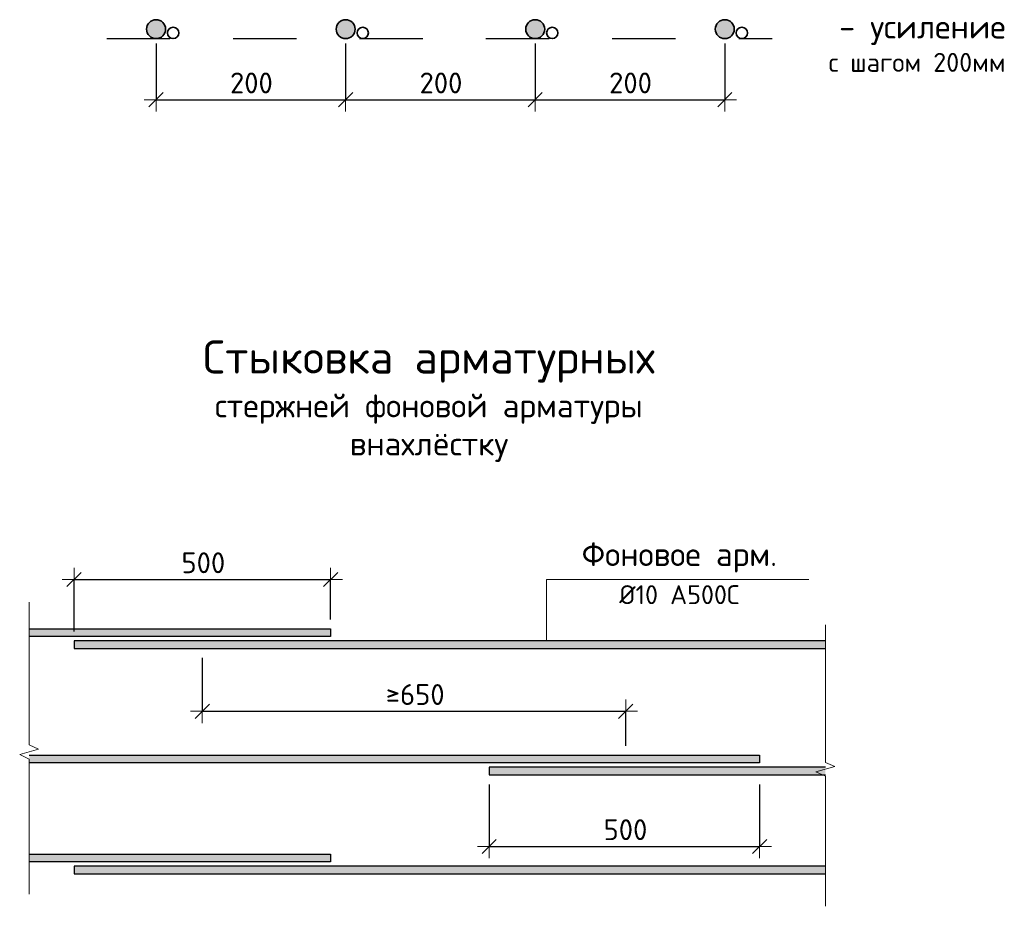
# Model space of a CAD drawing. Header units: metres. Extents: x -38 to 97, y -15 to 21.
# Tile 124 of 139: x 75.93 to 77.48, y 6.66 to 8.07. Entities that reach past the tile are written whole.
import ezdxf

# ---------------------------------------------------------------- set-up
doc = ezdxf.new("R2010")
doc.units = ezdxf.units.M
doc.header["$PDMODE"] = 65
doc.linetypes.add('______2', pattern=[0.054, 0.04, -0.014])
doc.layers.add('XR$6$_3898', color=7, linetype='Continuous')
doc.layers.add('XR$6$Арм.стержн.ниж.зоны Х', color=7, linetype='Continuous', lineweight=35, true_color=0xc600c6)
doc.layers.add('XR$6$Размерная линия_ общее', color=7, linetype='Continuous', lineweight=13)
doc.styles.add('ARIAL', font='arial.ttf')
doc.styles.add('ISOCPEUR', font='txt')
doc.dimstyles.new('DIMSTYLE_10', dxfattribs={"dimtxt": 0.033, "dimasz": 0.0375, "dimexe": 0, "dimexo": 0, "dimgap": 0.0165, "dimtad": 2, "dimdec": 0, "dimlfac": 1000, "dimrnd": 1, "dimzin": 12, "dimdsep": 46, "dimtxsty": 'ISOCPEUR', "dimblk1": 'ALL_ML_STRICH', "dimblk2": 'ALL_ML_STRICH', "dimsah": 1, "dimcen": 0, "dimclrd": 7, "dimclre": 256, "dimclrt": 7, "dimadec": 0, "dimazin": 0, "dimtfac": 1, "dimtdec": 0, "dimtix": 1, "dimtmove": 2, "dimatfit": 3, "dimfxl": 0, "dimtzin": 0, "dimlwd": 0, "dimlwe": -3, "dimarcsym": 0})
doc.dimstyles.new('DIMSTYLE_11', dxfattribs={"dimtxt": 0.033, "dimasz": 0.0375, "dimexe": 0, "dimexo": 0, "dimgap": 0.0165, "dimtad": 2, "dimdec": 0, "dimlfac": 1000, "dimrnd": 1, "dimzin": 12, "dimdsep": 46, "dimtxsty": 'ISOCPEUR', "dimblk1": 'ALL_ML_STRICH', "dimblk2": 'ALL_ML_STRICH', "dimsah": 1, "dimcen": 0, "dimclrd": 7, "dimclre": 256, "dimclrt": 7, "dimadec": 0, "dimazin": 0, "dimtfac": 1, "dimtdec": 0, "dimtix": 1, "dimtmove": 2, "dimatfit": 3, "dimfxl": 0, "dimtzin": 0, "dimlwd": 0, "dimlwe": -3, "dimarcsym": 0})
doc.dimstyles.new('DIMSTYLE_9', dxfattribs={"dimtxt": 0.033, "dimasz": 0.0375, "dimexe": 0, "dimexo": 0, "dimgap": 0.0165, "dimtad": 2, "dimdec": 0, "dimlfac": 1000, "dimrnd": 1, "dimzin": 12, "dimdsep": 46, "dimtxsty": 'ISOCPEUR', "dimblk1": 'ALL_ML_STRICH', "dimblk2": 'ALL_ML_STRICH', "dimsah": 1, "dimcen": 0, "dimclrd": 7, "dimclre": 256, "dimclrt": 7, "dimadec": 0, "dimazin": 0, "dimtfac": 1, "dimtdec": 0, "dimtix": 1, "dimtmove": 2, "dimatfit": 3, "dimfxl": 0, "dimtzin": 0, "dimlwd": 0, "dimlwe": -3, "dimarcsym": 0})

# ---------------------------------------------------------------- blocks, each defined once
blk = doc.blocks.new('ALL_ML_STRICH')
at = {"color": 0, "linetype": 'ByBlock', "lineweight": -2}
for p, q in [((0, -0.5), (0, 0.5)), ((-1, 0), (0.5, 0)), ((-0.3, -0.3), (0.3, 0.3))]:
    blk.add_line(p, q, dxfattribs=at)
blk = doc.blocks.new('*D763')
at = {"layer": 'DEFPOINTS', "color": 7, "linetype": 'Continuous', "lineweight": 13, "transparency": 33554687}
for p in [(76.0122, 7.1808), (76.4182, 7.1027), (76.0122, 7.0837)]:
    blk.add_point(p, dxfattribs=at)
at = {"layer": 'XR$6$Размерная линия_ общее', "color": 253, "linetype": 'Continuous', "lineweight": -2, "true_color": 0xa0a0a0, "transparency": 33554687}
for p, q in [((76.0122, 7.0987), (76.0122, 7.1808)), ((76.4182, 7.1177), (76.4182, 7.1808))]:
    blk.add_line(p, q, dxfattribs=at)
at = {"layer": 'XR$6$Размерная линия_ общее', "color": 7, "linetype": 'Continuous', "lineweight": -2, "transparency": 33554687}
blk.add_line((76.0122, 7.1808), (76.4182, 7.1808), dxfattribs=at)
at = {"layer": 'XR$6$Размерная линия_ общее', "color": 7, "linetype": 'Continuous', "lineweight": 13, "transparency": 33554687, "xscale": 0.0375, "yscale": 0.0375, "zscale": 0.0375, "rotation": 180}
blk.add_blockref('ALL_ML_STRICH', (76.0122, 7.1808), dxfattribs=at)
at = {"layer": 'XR$6$Размерная линия_ общее', "color": 7, "linetype": 'Continuous', "lineweight": 13, "transparency": 33554687, "xscale": 0.0375, "yscale": 0.0375, "zscale": 0.0375}
blk.add_blockref('ALL_ML_STRICH', (76.4182, 7.1808), dxfattribs=at)
at = {"layer": 'XR$6$Размерная линия_ общее', "color": 7, "linetype": 'Continuous', "lineweight": 13, "transparency": 33554687, "insert": (76.1822, 7.2238), "char_height": 0.033, "width": 0.00165, "attachment_point": 1, "line_spacing_factor": 0.60241, "style": 'ISOCPEUR'}
blk.add_mtext('500', dxfattribs=at)
blk = doc.blocks.new('*D764')
at = {"layer": 'DEFPOINTS', "color": 7, "linetype": 'Continuous', "lineweight": 13, "transparency": 33554687}
for p in [(76.2152, 7.0717), (76.2152, 6.9723), (76.8852, 6.9027)]:
    blk.add_point(p, dxfattribs=at)
at = {"layer": 'XR$6$Размерная линия_ общее', "color": 253, "linetype": 'Continuous', "lineweight": -2, "true_color": 0xa0a0a0, "transparency": 33554687}
for p, q in [((76.2152, 7.0567), (76.2152, 6.9723)), ((76.8852, 6.9177), (76.8852, 6.9723))]:
    blk.add_line(p, q, dxfattribs=at)
at = {"layer": 'XR$6$Размерная линия_ общее', "color": 7, "linetype": 'Continuous', "lineweight": -2, "transparency": 33554687}
blk.add_line((76.2152, 6.9723), (76.8852, 6.9723), dxfattribs=at)
at = {"layer": 'XR$6$Размерная линия_ общее', "color": 7, "linetype": 'Continuous', "lineweight": 13, "transparency": 33554687, "xscale": 0.0375, "yscale": 0.0375, "zscale": 0.0375, "rotation": 180}
blk.add_blockref('ALL_ML_STRICH', (76.2152, 6.9723), dxfattribs=at)
at = {"layer": 'XR$6$Размерная линия_ общее', "color": 7, "linetype": 'Continuous', "lineweight": 13, "transparency": 33554687, "xscale": 0.0375, "yscale": 0.0375, "zscale": 0.0375}
blk.add_blockref('ALL_ML_STRICH', (76.8852, 6.9723), dxfattribs=at)
at = {"layer": 'XR$6$Размерная линия_ общее', "color": 7, "linetype": 'Continuous', "lineweight": 13, "transparency": 33554687, "insert": (76.5056, 7.0153), "char_height": 0.033, "width": 0.00165, "attachment_point": 1, "line_spacing_factor": 0.60241, "style": 'ISOCPEUR'}
blk.add_mtext('≥650', dxfattribs=at)
blk = doc.blocks.new('*D765')
at = {"layer": 'DEFPOINTS', "color": 7, "linetype": 'Continuous', "lineweight": 13, "transparency": 33554687}
for p in [(76.6692, 6.8717), (77.0972, 6.8717), (76.6692, 6.7584)]:
    blk.add_point(p, dxfattribs=at)
at = {"layer": 'XR$6$Размерная линия_ общее', "color": 253, "linetype": 'Continuous', "lineweight": -2, "true_color": 0xa0a0a0, "transparency": 33554687}
for p, q in [((76.6692, 6.8567), (76.6692, 6.7584)), ((77.0972, 6.8567), (77.0972, 6.7584))]:
    blk.add_line(p, q, dxfattribs=at)
at = {"layer": 'XR$6$Размерная линия_ общее', "color": 7, "linetype": 'Continuous', "lineweight": -2, "transparency": 33554687}
blk.add_line((76.6692, 6.7584), (77.0972, 6.7584), dxfattribs=at)
at = {"layer": 'XR$6$Размерная линия_ общее', "color": 7, "linetype": 'Continuous', "lineweight": 13, "transparency": 33554687, "xscale": 0.0375, "yscale": 0.0375, "zscale": 0.0375, "rotation": 180}
blk.add_blockref('ALL_ML_STRICH', (76.6692, 6.7584), dxfattribs=at)
at = {"layer": 'XR$6$Размерная линия_ общее', "color": 7, "linetype": 'Continuous', "lineweight": 13, "transparency": 33554687, "xscale": 0.0375, "yscale": 0.0375, "zscale": 0.0375}
blk.add_blockref('ALL_ML_STRICH', (77.0972, 6.7584), dxfattribs=at)
at = {"layer": 'XR$6$Размерная линия_ общее', "color": 7, "linetype": 'Continuous', "lineweight": 13, "transparency": 33554687, "insert": (76.8502, 6.8014), "char_height": 0.033, "width": 0.00165, "attachment_point": 1, "line_spacing_factor": 0.60241, "style": 'ISOCPEUR'}
blk.add_mtext('500', dxfattribs=at)
blk = doc.blocks.new('ЭЛЕМЕНТ_УЗОРА_2')
at = {"color": 7, "linetype": 'Continuous', "lineweight": 13, "transparency": 33554687}
blk.add_line((75.9412, 6.6827), (75.9412, 6.6827), dxfattribs=at)
blk.add_lwpolyline([(75.9412, 7.1452), (75.9412, 6.919), (75.9562, 6.9126), (75.9262, 6.9038), (75.9412, 6.8964), (75.9412, 6.6827)], dxfattribs=at)
blk = doc.blocks.new('ЭЛЕМЕНТ_УЗОРА_3')
at = {"color": 7, "linetype": 'Continuous', "lineweight": 13, "transparency": 33554687}
blk.add_line((77.2012, 6.6637), (77.2012, 6.6637), dxfattribs=at)
blk.add_lwpolyline([(77.2012, 7.1092), (77.2012, 6.8913), (77.2162, 6.8851), (77.1862, 6.8766), (77.2012, 6.8695), (77.2012, 6.6637)], dxfattribs=at)
blk = doc.blocks.new('*D811')
at = {"layer": 'DEFPOINTS', "color": 7, "linetype": 'Continuous', "lineweight": 13, "transparency": 33554687}
for p in [(76.142, 8.0517), (76.442, 8.0517), (76.142, 7.9401)]:
    blk.add_point(p, dxfattribs=at)
at = {"layer": 'XR$6$Размерная линия_ общее', "color": 253, "linetype": 'Continuous', "lineweight": -2, "true_color": 0xa0a0a0, "transparency": 33554687}
for p, q in [((76.142, 8.0292), (76.142, 7.9401)), ((76.442, 8.0292), (76.442, 7.9401))]:
    blk.add_line(p, q, dxfattribs=at)
at = {"layer": 'XR$6$Размерная линия_ общее', "color": 7, "linetype": 'Continuous', "lineweight": -2, "transparency": 33554687}
blk.add_line((76.142, 7.9401), (76.442, 7.9401), dxfattribs=at)
at = {"layer": 'XR$6$Размерная линия_ общее', "color": 7, "linetype": 'Continuous', "lineweight": 13, "transparency": 33554687, "xscale": 0.0375, "yscale": 0.0375, "zscale": 0.0375, "rotation": 180}
blk.add_blockref('ALL_ML_STRICH', (76.142, 7.9401), dxfattribs=at)
at = {"layer": 'XR$6$Размерная линия_ общее', "color": 7, "linetype": 'Continuous', "lineweight": 13, "transparency": 33554687, "xscale": 0.0375, "yscale": 0.0375, "zscale": 0.0375}
blk.add_blockref('ALL_ML_STRICH', (76.442, 7.9401), dxfattribs=at)
at = {"layer": 'XR$6$Размерная линия_ общее', "color": 7, "linetype": 'Continuous', "lineweight": 13, "transparency": 33554687, "insert": (76.259, 7.9831), "char_height": 0.033, "width": 0.00165, "attachment_point": 1, "line_spacing_factor": 0.60241, "style": 'ISOCPEUR'}
blk.add_mtext('200', dxfattribs=at)
blk = doc.blocks.new('*D812')
at = {"layer": 'DEFPOINTS', "color": 7, "linetype": 'Continuous', "lineweight": 13, "transparency": 33554687}
for p in [(76.442, 8.0517), (76.742, 8.0517), (76.442, 7.9401)]:
    blk.add_point(p, dxfattribs=at)
at = {"layer": 'XR$6$Размерная линия_ общее', "color": 253, "linetype": 'Continuous', "lineweight": -2, "true_color": 0xa0a0a0, "transparency": 33554687}
for p, q in [((76.442, 8.0292), (76.442, 7.9401)), ((76.742, 8.0292), (76.742, 7.9401))]:
    blk.add_line(p, q, dxfattribs=at)
at = {"layer": 'XR$6$Размерная линия_ общее', "color": 7, "linetype": 'Continuous', "lineweight": -2, "transparency": 33554687}
blk.add_line((76.442, 7.9401), (76.742, 7.9401), dxfattribs=at)
at = {"layer": 'XR$6$Размерная линия_ общее', "color": 7, "linetype": 'Continuous', "lineweight": 13, "transparency": 33554687, "xscale": 0.0375, "yscale": 0.0375, "zscale": 0.0375, "rotation": 180}
blk.add_blockref('ALL_ML_STRICH', (76.442, 7.9401), dxfattribs=at)
at = {"layer": 'XR$6$Размерная линия_ общее', "color": 7, "linetype": 'Continuous', "lineweight": 13, "transparency": 33554687, "xscale": 0.0375, "yscale": 0.0375, "zscale": 0.0375}
blk.add_blockref('ALL_ML_STRICH', (76.742, 7.9401), dxfattribs=at)
at = {"layer": 'XR$6$Размерная линия_ общее', "color": 7, "linetype": 'Continuous', "lineweight": 13, "transparency": 33554687, "insert": (76.559, 7.9831), "char_height": 0.033, "width": 0.00165, "attachment_point": 1, "line_spacing_factor": 0.60241, "style": 'ISOCPEUR'}
blk.add_mtext('200', dxfattribs=at)
blk = doc.blocks.new('*D813')
at = {"layer": 'DEFPOINTS', "color": 7, "linetype": 'Continuous', "lineweight": 13, "transparency": 33554687}
for p in [(76.742, 8.0517), (77.042, 8.0517), (76.742, 7.9401)]:
    blk.add_point(p, dxfattribs=at)
at = {"layer": 'XR$6$Размерная линия_ общее', "color": 253, "linetype": 'Continuous', "lineweight": -2, "true_color": 0xa0a0a0, "transparency": 33554687}
for p, q in [((76.742, 8.0292), (76.742, 7.9401)), ((77.042, 8.0292), (77.042, 7.9401))]:
    blk.add_line(p, q, dxfattribs=at)
at = {"layer": 'XR$6$Размерная линия_ общее', "color": 7, "linetype": 'Continuous', "lineweight": -2, "transparency": 33554687}
blk.add_line((76.742, 7.9401), (77.042, 7.9401), dxfattribs=at)
at = {"layer": 'XR$6$Размерная линия_ общее', "color": 7, "linetype": 'Continuous', "lineweight": 13, "transparency": 33554687, "xscale": 0.0375, "yscale": 0.0375, "zscale": 0.0375, "rotation": 180}
blk.add_blockref('ALL_ML_STRICH', (76.742, 7.9401), dxfattribs=at)
at = {"layer": 'XR$6$Размерная линия_ общее', "color": 7, "linetype": 'Continuous', "lineweight": 13, "transparency": 33554687, "xscale": 0.0375, "yscale": 0.0375, "zscale": 0.0375}
blk.add_blockref('ALL_ML_STRICH', (77.042, 7.9401), dxfattribs=at)
at = {"layer": 'XR$6$Размерная линия_ общее', "color": 7, "linetype": 'Continuous', "lineweight": 13, "transparency": 33554687, "insert": (76.859, 7.9831), "char_height": 0.033, "width": 0.00165, "attachment_point": 1, "line_spacing_factor": 0.60241, "style": 'ISOCPEUR'}
blk.add_mtext('200', dxfattribs=at)

msp = doc.modelspace()

# ---------------------------------------------------------------- hatches: boundary and pattern name
at = {"linetype": 'Continuous', "lineweight": 25, "true_color": 0xa2a2a2, "transparency": 33554687}
for points in [[(76.1539, 8.0608), (76.1526, 8.0623), (76.1511, 8.0636), (76.1495, 8.0647), (76.1477, 8.0655), (76.1458, 8.0662), (76.1439, 8.0665), (76.142, 8.0667), (76.14, 8.0665), (76.1381, 8.0662), (76.1362, 8.0655), (76.1345, 8.0647), (76.1328, 8.0636), (76.1314, 8.0623), (76.1301, 8.0608), (76.129, 8.0592), (76.1281, 8.0574), (76.1275, 8.0556), (76.1271, 8.0536), (76.127, 8.0517), (76.1271, 8.0497), (76.1275, 8.0478), (76.1281, 8.0459), (76.129, 8.0442), (76.1301, 8.0425), (76.1314, 8.0411), (76.1328, 8.0398), (76.1345, 8.0387), (76.1362, 8.0378), (76.1381, 8.0372), (76.14, 8.0368), (76.142, 8.0367), (76.1439, 8.0368), (76.1458, 8.0372), (76.1477, 8.0378), (76.1495, 8.0387), (76.1511, 8.0398), (76.1526, 8.0411), (76.1539, 8.0425), (76.155, 8.0442), (76.1558, 8.0459), (76.1565, 8.0478), (76.1568, 8.0497), (76.157, 8.0517), (76.1568, 8.0536), (76.1565, 8.0556), (76.1558, 8.0574), (76.155, 8.0592)], [(76.4539, 8.0608), (76.4526, 8.0623), (76.4511, 8.0636), (76.4495, 8.0647), (76.4477, 8.0655), (76.4458, 8.0662), (76.4439, 8.0665), (76.442, 8.0667), (76.44, 8.0665), (76.4381, 8.0662), (76.4362, 8.0655), (76.4345, 8.0647), (76.4328, 8.0636), (76.4314, 8.0623), (76.4301, 8.0608), (76.429, 8.0592), (76.4281, 8.0574), (76.4275, 8.0556), (76.4271, 8.0536), (76.427, 8.0517), (76.4271, 8.0497), (76.4275, 8.0478), (76.4281, 8.0459), (76.429, 8.0442), (76.4301, 8.0425), (76.4314, 8.0411), (76.4328, 8.0398), (76.4345, 8.0387), (76.4362, 8.0378), (76.4381, 8.0372), (76.44, 8.0368), (76.442, 8.0367), (76.4439, 8.0368), (76.4458, 8.0372), (76.4477, 8.0378), (76.4495, 8.0387), (76.4511, 8.0398), (76.4526, 8.0411), (76.4539, 8.0425), (76.455, 8.0442), (76.4558, 8.0459), (76.4565, 8.0478), (76.4568, 8.0497), (76.457, 8.0517), (76.4568, 8.0536), (76.4565, 8.0556), (76.4558, 8.0574), (76.455, 8.0592)], [(76.7539, 8.0608), (76.7526, 8.0623), (76.7511, 8.0636), (76.7495, 8.0647), (76.7477, 8.0655), (76.7458, 8.0662), (76.7439, 8.0665), (76.742, 8.0667), (76.74, 8.0665), (76.7381, 8.0662), (76.7362, 8.0655), (76.7345, 8.0647), (76.7328, 8.0636), (76.7314, 8.0623), (76.7301, 8.0608), (76.729, 8.0592), (76.7281, 8.0574), (76.7275, 8.0556), (76.7271, 8.0536), (76.727, 8.0517), (76.7271, 8.0497), (76.7275, 8.0478), (76.7281, 8.0459), (76.729, 8.0442), (76.7301, 8.0425), (76.7314, 8.0411), (76.7328, 8.0398), (76.7345, 8.0387), (76.7362, 8.0378), (76.7381, 8.0372), (76.74, 8.0368), (76.742, 8.0367), (76.7439, 8.0368), (76.7458, 8.0372), (76.7477, 8.0378), (76.7495, 8.0387), (76.7511, 8.0398), (76.7526, 8.0411), (76.7539, 8.0425), (76.755, 8.0442), (76.7558, 8.0459), (76.7565, 8.0478), (76.7568, 8.0497), (76.757, 8.0517), (76.7568, 8.0536), (76.7565, 8.0556), (76.7558, 8.0574), (76.755, 8.0592)], [(77.0539, 8.0608), (77.0526, 8.0623), (77.0511, 8.0636), (77.0495, 8.0647), (77.0477, 8.0655), (77.0458, 8.0662), (77.0439, 8.0665), (77.042, 8.0667), (77.04, 8.0665), (77.0381, 8.0662), (77.0362, 8.0655), (77.0345, 8.0647), (77.0328, 8.0636), (77.0314, 8.0623), (77.0301, 8.0608), (77.029, 8.0592), (77.0281, 8.0574), (77.0275, 8.0556), (77.0271, 8.0536), (77.027, 8.0517), (77.0271, 8.0497), (77.0275, 8.0478), (77.0281, 8.0459), (77.029, 8.0442), (77.0301, 8.0425), (77.0314, 8.0411), (77.0328, 8.0398), (77.0345, 8.0387), (77.0362, 8.0378), (77.0381, 8.0372), (77.04, 8.0368), (77.042, 8.0367), (77.0439, 8.0368), (77.0458, 8.0372), (77.0477, 8.0378), (77.0495, 8.0387), (77.0511, 8.0398), (77.0526, 8.0411), (77.0539, 8.0425), (77.055, 8.0442), (77.0558, 8.0459), (77.0565, 8.0478), (77.0568, 8.0497), (77.057, 8.0517), (77.0568, 8.0536), (77.0565, 8.0556), (77.0558, 8.0574), (77.055, 8.0592)]]:
    msp.add_hatch(color=253, dxfattribs=at).paths.add_polyline_path(points)
at = {"linetype": 'Continuous', "lineweight": 13, "true_color": 0xc8c8c8, "transparency": 33554687}
for points in [[(75.9412, 7.0907), (76.4182, 7.0907), (76.4182, 7.1027), (75.9412, 7.1027)], [(76.0122, 7.0837), (76.0122, 7.0717), (77.2012, 7.0717), (77.2012, 7.0837)], [(75.9412, 6.8907), (77.0972, 6.8907), (77.0972, 6.9027), (75.9412, 6.9027)], [(76.6692, 6.8837), (76.6692, 6.8717), (77.2012, 6.8717), (77.2012, 6.8837)], [(75.9412, 6.7341), (76.4182, 6.7341), (76.4182, 6.7461), (75.9412, 6.7461)], [(76.0122, 6.7271), (76.0122, 6.7151), (77.2012, 6.7151), (77.2012, 6.7271)]]:
    msp.add_hatch(color=9, dxfattribs=at).paths.add_polyline_path(points)

# ---------------------------------------------------------------- linework, layer by layer
at = {"color": 8, "linetype": '______2', "lineweight": -3, "true_color": 0x737373, "transparency": 33554687}
msp.add_line((76.064, 8.0367), (77.117, 8.0367), dxfattribs=at)
at = {"color": 7, "linetype": 'Continuous', "lineweight": 13, "transparency": 33554687}
msp.add_lwpolyline([(76.7597, 7.0837), (76.7597, 7.1808), (77.1752, 7.1808)], dxfattribs=at)
at = {"layer": 'XR$6$_3898', "color": 7, "linetype": 'Continuous', "lineweight": 35, "transparency": 33554687}
for centre, radius in [((76.142, 8.0517), 0.015), ((76.442, 8.0517), 0.015), ((76.742, 8.0517), 0.015), ((77.042, 8.0517), 0.015), ((76.169, 8.0457), 0.009), ((76.469, 8.0457), 0.009), ((76.769, 8.0457), 0.009), ((77.069, 8.0457), 0.009)]:
    msp.add_circle(centre, radius, dxfattribs=at)
at = {"layer": 'XR$6$Арм.стержн.ниж.зоны Х', "color": 7, "linetype": 'Continuous', "lineweight": 25, "transparency": 33554687}
for points in [[(75.9412, 7.1027), (76.4182, 7.1027), (76.4182, 7.0907), (75.9412, 7.0907)], [(77.2012, 7.0837), (76.0122, 7.0837), (76.0122, 7.0717), (77.2012, 7.0717)], [(75.9412, 6.9027), (77.0972, 6.9027), (77.0972, 6.8907), (75.9412, 6.8907)], [(77.2012, 6.8837), (76.6692, 6.8837), (76.6692, 6.8717), (77.2012, 6.8717)], [(75.9412, 6.7461), (76.4182, 6.7461), (76.4182, 6.7341), (75.9412, 6.7341)], [(77.2012, 6.7271), (76.0122, 6.7271), (76.0122, 6.7151), (77.2012, 6.7151)]]:
    msp.add_lwpolyline(points, dxfattribs=at)

# ---------------------------------------------------------------- block references
at = {"color": 7, "linetype": 'Continuous', "lineweight": 13, "transparency": 33554687}
for name in ['ЭЛЕМЕНТ_УЗОРА_2', 'ЭЛЕМЕНТ_УЗОРА_3']:
    msp.add_blockref(name, (0, 0), dxfattribs=at)

# ---------------------------------------------------------------- texts
at = {"color": 7, "linetype": 'Continuous', "lineweight": 13, "transparency": 33554687, "style": 'ARIAL'}
for s, insert, char_height, width, attachment_point, line_spacing_factor in [('\\A1;{\\fISOCPEUR|i0|b0;\\H0.037500;\\W1.000000;\\C7;- усиление}\\P{\\fISOCPEUR|i0|b0;\\H0.030000;\\W1.000000;\\C7;с шагом 200мм}\\P', (77.4865, 8.0744), 0.0375, 0.359564, 3, 0.963855), ('\\A1;{\\fISOCPEUR|i0|b0;\\H0.052500;\\W1.000000;\\C7;Стыковка арматурных}\\P{\\fISOCPEUR|i0|b0;\\H0.037500;\\W1.000000;\\C7;стержней фоновой арматуры}\\P{\\fISOCPEUR|i0|b0;\\H0.037500;\\W1.000000;\\C7;внахлёстку}\\P', (76.5737, 7.5592), 0.0525, 0.94456, 2, 0.963855), ('\\A1;{\\fISOCPEUR|i0|b0;\\H0.037500;\\W1.000000;\\C7;Фоновое арм.}\\P{\\fISOCPEUR|i0|b0;\\H0.030000;\\W1.000000;\\C7;Ø10 А500С}\\P', (76.9702, 7.2396), 0.0375, 0.332537, 2, 1.084337)]:
    msp.add_mtext(s, dxfattribs=dict(at, insert=insert, char_height=char_height, width=width, attachment_point=attachment_point, line_spacing_factor=line_spacing_factor))

# ---------------------------------------------------------------- dimensions: what is measured, and where the dimension line sits
at = {"layer": 'XR$6$Размерная линия_ общее', "color": 7, "linetype": 'Continuous', "lineweight": 13, "transparency": 33554687}
for base, p1, p2, text, dimstyle, override, picture, middle in [((76.442, 7.9401), (76.142, 8.0292), (76.442, 8.0292), '200', 'DIMSTYLE_11', {"dimpost": '<>', "dimclrd": 7, "dimclre": 253, "dimclrt": 7, "dimlwd": 0, "dimlwe": 65533}, '*D811', (76.292, 7.9566)), ((76.742, 7.9401), (76.442, 8.0292), (76.742, 8.0292), '200', 'DIMSTYLE_11', {"dimpost": '<>', "dimclrd": 7, "dimclre": 253, "dimclrt": 7, "dimlwd": 0, "dimlwe": 65533}, '*D812', (76.592, 7.9566)), ((77.042, 7.9401), (76.742, 8.0292), (77.042, 8.0292), '200', 'DIMSTYLE_11', {"dimpost": '<>', "dimclrd": 7, "dimclre": 253, "dimclrt": 7, "dimlwd": 0, "dimlwe": 65533}, '*D813', (76.892, 7.9566)), ((76.4182, 7.1808), (76.0122, 7.0987), (76.4182, 7.1177), '500', 'DIMSTYLE_9', {"dimpost": '<>', "dimclrd": 7, "dimclre": 253, "dimclrt": 7, "dimlwd": 0, "dimlwe": 65533}, '*D763', (76.2152, 7.1973)), ((76.8852, 6.9723), (76.2152, 7.0567), (76.8852, 6.9177), '≥650', 'DIMSTYLE_10', {"dimpost": '≥<>', "dimclrd": 7, "dimclre": 253, "dimclrt": 7, "dimlwd": 0, "dimlwe": 65533}, '*D764', (76.5502, 6.9888)), ((77.0972, 6.7584), (76.6692, 6.8567), (77.0972, 6.8567), '500', 'DIMSTYLE_11', {"dimpost": '<>', "dimclrd": 7, "dimclre": 253, "dimclrt": 7, "dimlwd": 0, "dimlwe": 65533}, '*D765', (76.8832, 6.7749))]:
    dim = msp.add_linear_dim(base=base, p1=p1, p2=p2, text=text, dimstyle=dimstyle, override=override, dxfattribs=at)
    dim.commit()
    dim.dimension.update_dxf_attribs({"geometry": picture, "text_midpoint": middle, "dimtype": 160})

doc.saveas('drawing.dxf')
